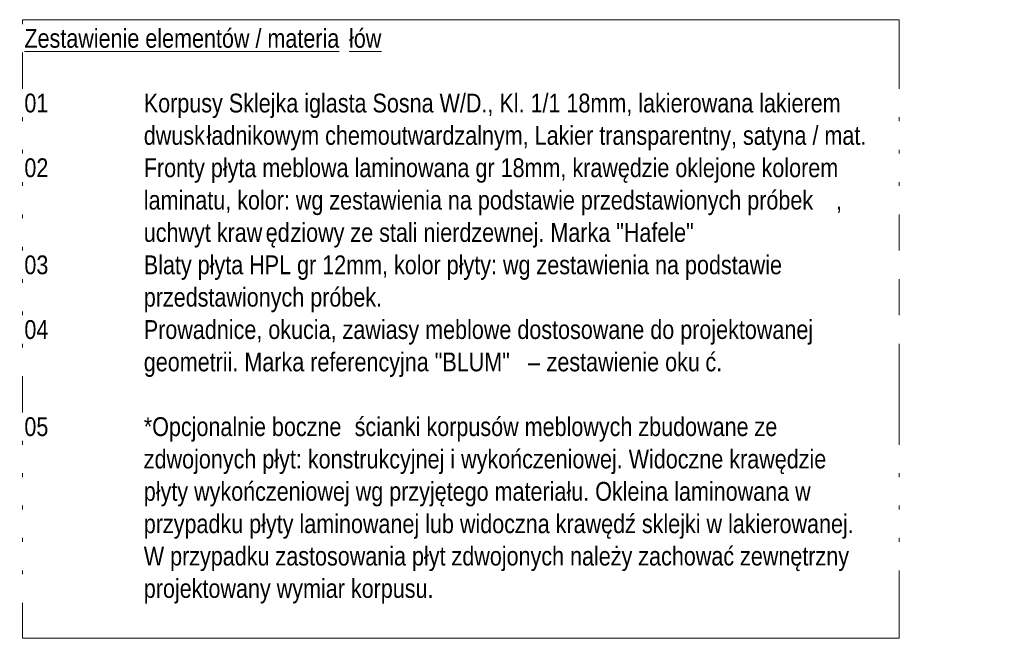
# Model space of a CAD drawing. Header units: centimetres. Extents: x 21469 to 24507, y -1098 to 11847.
# Tile 3 of 4: x 23459 to 24507, y -110 to 548. Entities that reach past the tile are written whole.
import ezdxf

# ---------------------------------------------------------------- set-up
doc = ezdxf.new("R2010")
doc.units = ezdxf.units.CM
doc.layers.add('G-ANNO-TEXT', color=231, linetype='Continuous', lineweight=9)
doc.styles.add('Arial Narrow_3', font='ARIALN.TTF', dxfattribs={"height": 20})

msp = doc.modelspace()

# ---------------------------------------------------------------- linework, layer by layer
at = {"layer": 'G-ANNO-TEXT', "color": 250, "flags": 128}
msp.add_lwpolyline([(23462.38, 547.79), (24394.87, 547.79), (24394.87, -109.71), (23462.38, -109.71)], close=True, dxfattribs=at)

# ---------------------------------------------------------------- next in the draw order: texts
at = {"layer": 'G-ANNO-TEXT', "color": 7, "char_height": 20, "attachment_point": 1, "style": 'Arial Narrow_3', "bg_fill": 3, "box_fill_scale": 1.25, "bg_fill_color": 256, "bg_fill_true_color": 13158600, "bg_fill_transparency": 0}
for s, insert, width in [('\\LZestawienie elementów / materia', (23464.38, 538.01), 418.4809), ('01 ', (23464.38, 469.22), 40.0844), ('02 ', (23464.38, 400.43), 40.0844), ('03 ', (23464.38, 297.24), 40.0844), ('04 ', (23464.38, 228.45), 40.0844), ('05', (23464.38, 125.26), 32.0675)]:
    msp.add_mtext(s, dxfattribs=dict(at, insert=insert, width=width))

# ---------------------------------------------------------------- next in the draw order: texts
for s, insert, width in [('\\Lłów', (23809.66, 538.01), 42.4894), ('\\fArial Narrow|b0|i0|c238|p34|;^I', (23497.46, 469.22), 113.8396), ('\\fArial Narrow|b0|i0|c238|p34|;^I', (23497.46, 400.43), 113.8396), ('\\fArial Narrow|b0|i0|c238|p34|;^I', (23490.84, 125.26), 121.8565)]:
    msp.add_mtext(s, dxfattribs=dict(at, insert=insert, width=width))

# ---------------------------------------------------------------- next in the draw order: texts
for s, insert, width in [('Korpusy Sklejka iglasta Sosna W/D., Kl. 1/1 18mm, lakierowana lakierem ', (23591.38, 469.22), 936.371), ('*Opcjonalnie boczne ', (23591.38, 125.26), 271.7721)]:
    msp.add_mtext(s, dxfattribs=dict(at, insert=insert, width=width))

# ---------------------------------------------------------------- next in the draw order: texts
for s, insert, width in [('\\fArial Narrow|b0|i0|c238|p34|;^I', (23464.38, 434.83), 153.924), ('ścianki korpusów meblowych zbudowane ze ', (23815.62, 125.26), 570.8015), ('\\fArial Narrow|b0|i0|c238|p34|;^I', (23464.38, 90.87), 153.924)]:
    msp.add_mtext(s, dxfattribs=dict(at, insert=insert, width=width))

# ---------------------------------------------------------------- next in the draw order: texts
for s, insert, width in [('dwusk', (23591.38, 434.83), 80.9704), ('zdwojonych płyt: konstrukcyjnej i wykończeniowej. Widoczne krawędzie ', (23591.38, 90.87), 917.9322)]:
    msp.add_mtext(s, dxfattribs=dict(at, insert=insert, width=width))

# ---------------------------------------------------------------- next in the draw order: texts
for s, insert, width in [('ładnikowym chemoutwardzalnym, Lakier transparentny, satyna / mat.', (23658.19, 434.83), 878.6495), ('\\fArial Narrow|b0|i0|c238|p34|;^I', (23464.38, 56.47), 153.924)]:
    msp.add_mtext(s, dxfattribs=dict(at, insert=insert, width=width))

# ---------------------------------------------------------------- next in the draw order: texts
for s, insert, width in [('Fronty płyta meblowa laminowana gr 18mm, krawędzie oklejone kolorem ', (23591.38, 400.43), 931.5609), ('płyty wykończeniowej wg przyjętego materiału. Okleina laminowana w ', (23591.38, 56.47), 894.6833)]:
    msp.add_mtext(s, dxfattribs=dict(at, insert=insert, width=width))

# ---------------------------------------------------------------- next in the draw order: texts
at = {"layer": 'G-ANNO-TEXT', "color": 7, "char_height": 20, "width": 153.924, "attachment_point": 1, "style": 'Arial Narrow_3', "bg_fill": 3, "box_fill_scale": 1.25, "bg_fill_color": 256, "bg_fill_true_color": 13158600, "bg_fill_transparency": 0}
for insert in [(23464.38, 366.03), (23464.38, 22.08)]:
    msp.add_mtext('\\fArial Narrow|b0|i0|c238|p34|;^I', dxfattribs=dict(at, insert=insert))

# ---------------------------------------------------------------- next in the draw order: texts
at = {"layer": 'G-ANNO-TEXT', "color": 7, "char_height": 20, "attachment_point": 1, "style": 'Arial Narrow_3', "bg_fill": 3, "box_fill_scale": 1.25, "bg_fill_color": 256, "bg_fill_true_color": 13158600, "bg_fill_transparency": 0}
for s, insert, width in [('laminatu, kolor: wg zestawienia na podstawie przedstawionych próbek', (23591.38, 366.03), 892.2782), ('przypadku płyty laminowanej lub widoczna krawędź sklejki w lakierowanej.', (23591.38, 22.08), 945.9912)]:
    msp.add_mtext(s, dxfattribs=dict(at, insert=insert, width=width))

# ---------------------------------------------------------------- next in the draw order: texts
for s, insert, width in [(', ', (24327.59, 366.03), 16.0338), ('\\fArial Narrow|b0|i0|c238|p34|;^I', (23464.38, 331.64), 153.924), ('ęd', (23721.03, 331.64), 32.0675), ('\\fArial Narrow|b0|i0|c238|p34|;^I', (23464.38, -12.32), 153.924)]:
    msp.add_mtext(s, dxfattribs=dict(at, insert=insert, width=width))

# ---------------------------------------------------------------- next in the draw order: texts
for s, insert, width in [('uchwyt kraw', (23591.38, 331.64), 157.1308), ('ziowy ze stali nierdzewnej. Marka "Hafele"', (23747.49, 331.64), 537.1306), ('W przypadku zastosowania płyt zdwojonych należy zachować zewnętrzny ', (23591.38, -12.32), 948.3963)]:
    msp.add_mtext(s, dxfattribs=dict(at, insert=insert, width=width))

# ---------------------------------------------------------------- next in the draw order: texts
for insert, width in [((23497.46, 297.24), 113.8396), ((23464.38, -46.72), 153.924)]:
    msp.add_mtext('\\fArial Narrow|b0|i0|c238|p34|;^I', dxfattribs=dict(at, insert=insert, width=width))

# ---------------------------------------------------------------- next in the draw order: texts
for s, insert, width in [('Blaty płyta HPL gr 12mm, kolor płyty: wg zestawienia na podstawie ', (23591.38, 297.24), 857.8056), ('projektowany wymiar korpusu.', (23591.38, -46.72), 385.6117)]:
    msp.add_mtext(s, dxfattribs=dict(at, insert=insert, width=width))

# ---------------------------------------------------------------- next in the draw order: texts
at = {"layer": 'G-ANNO-TEXT', "color": 7, "insert": (23464.38, 262.85), "char_height": 20, "width": 153.924, "attachment_point": 1, "style": 'Arial Narrow_3', "bg_fill": 3, "box_fill_scale": 1.25, "bg_fill_color": 256, "bg_fill_true_color": 13158600, "bg_fill_transparency": 0}
msp.add_mtext('\\fArial Narrow|b0|i0|c238|p34|;^I', dxfattribs=at)

# ---------------------------------------------------------------- next in the draw order: texts
at = {"layer": 'G-ANNO-TEXT', "color": 7, "insert": (23591.38, 262.85), "char_height": 20, "width": 318.2699, "attachment_point": 1, "style": 'Arial Narrow_3', "bg_fill": 3, "box_fill_scale": 1.25, "bg_fill_color": 256, "bg_fill_true_color": 13158600, "bg_fill_transparency": 0}
msp.add_mtext('przedstawionych próbek.', dxfattribs=at)

# ---------------------------------------------------------------- next in the draw order: texts
at = {"layer": 'G-ANNO-TEXT', "color": 7, "insert": (23497.46, 228.45), "char_height": 20, "width": 113.8396, "attachment_point": 1, "style": 'Arial Narrow_3', "bg_fill": 3, "box_fill_scale": 1.25, "bg_fill_color": 256, "bg_fill_true_color": 13158600, "bg_fill_transparency": 0}
msp.add_mtext('\\fArial Narrow|b0|i0|c238|p34|;^I', dxfattribs=at)

# ---------------------------------------------------------------- next in the draw order: texts
at = {"layer": 'G-ANNO-TEXT', "color": 7, "insert": (23591.38, 228.45), "char_height": 20, "width": 899.4934, "attachment_point": 1, "style": 'Arial Narrow_3', "bg_fill": 3, "box_fill_scale": 1.25, "bg_fill_color": 256, "bg_fill_true_color": 13158600, "bg_fill_transparency": 0}
msp.add_mtext('Prowadnice, okucia, zawiasy meblowe dostosowane do projektowanej ', dxfattribs=at)

# ---------------------------------------------------------------- next in the draw order: texts
at = {"layer": 'G-ANNO-TEXT', "color": 7, "insert": (23464.38, 194.06), "char_height": 20, "width": 153.924, "attachment_point": 1, "style": 'Arial Narrow_3', "bg_fill": 3, "box_fill_scale": 1.25, "bg_fill_color": 256, "bg_fill_true_color": 13158600, "bg_fill_transparency": 0}
msp.add_mtext('\\fArial Narrow|b0|i0|c238|p34|;^I', dxfattribs=at)

# ---------------------------------------------------------------- next in the draw order: texts
at = {"layer": 'G-ANNO-TEXT', "color": 7, "insert": (23591.38, 194.06), "char_height": 20, "width": 495.4429, "attachment_point": 1, "style": 'Arial Narrow_3', "bg_fill": 3, "box_fill_scale": 1.25, "bg_fill_color": 256, "bg_fill_true_color": 13158600, "bg_fill_transparency": 0}
msp.add_mtext('geometrii. Marka referencyjna "BLUM" ', dxfattribs=at)

# ---------------------------------------------------------------- next in the draw order: texts
at = {"layer": 'G-ANNO-TEXT', "color": 7, "insert": (24000.16, 194.06), "char_height": 20, "width": 16.0338, "attachment_point": 1, "style": 'Arial Narrow_3', "bg_fill": 3, "box_fill_scale": 1.25, "bg_fill_color": 256, "bg_fill_true_color": 13158600, "bg_fill_transparency": 0}
msp.add_mtext('\\fArial Narrow|b0|i0|c238|p34|;–', dxfattribs=at)

# ---------------------------------------------------------------- next in the draw order: texts
at = {"layer": 'G-ANNO-TEXT', "color": 7, "insert": (24013.39, 194.06), "char_height": 20, "width": 212.4472, "attachment_point": 1, "style": 'Arial Narrow_3', "bg_fill": 3, "box_fill_scale": 1.25, "bg_fill_color": 256, "bg_fill_true_color": 13158600, "bg_fill_transparency": 0}
msp.add_mtext(' zestawienie oku', dxfattribs=at)

# ---------------------------------------------------------------- next in the draw order: texts
at = {"layer": 'G-ANNO-TEXT', "color": 7, "insert": (24188.68, 194.06), "char_height": 20, "width": 22.4472, "attachment_point": 1, "style": 'Arial Narrow_3', "bg_fill": 3, "box_fill_scale": 1.25, "bg_fill_color": 256, "bg_fill_true_color": 13158600, "bg_fill_transparency": 0}
msp.add_mtext('ć.', dxfattribs=at)

doc.saveas('drawing.dxf')
